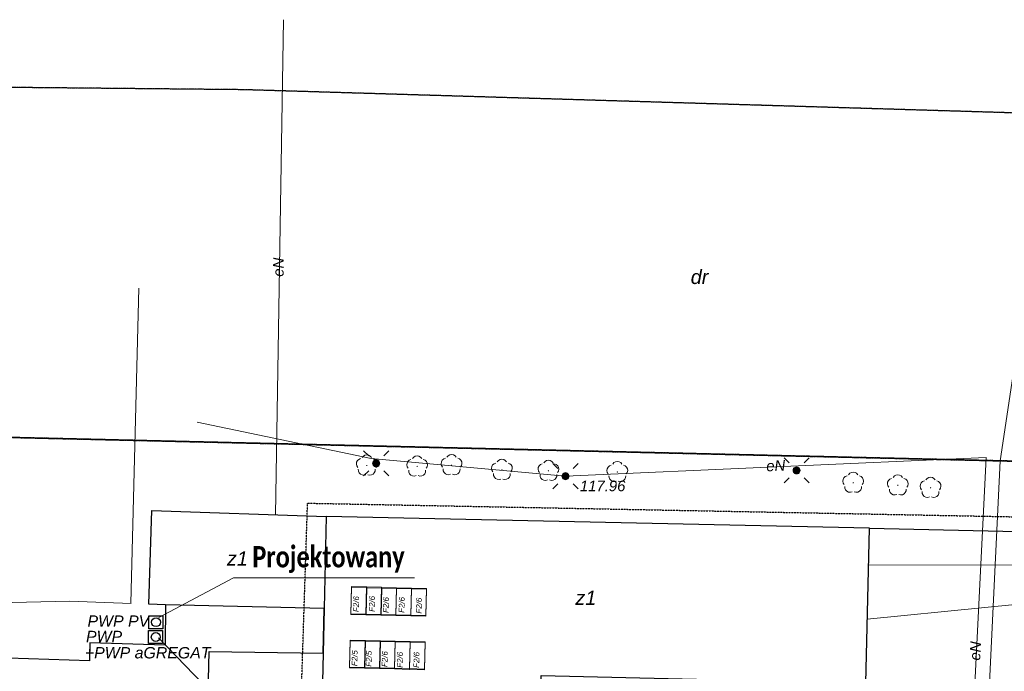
# Model space of a CAD drawing. Header units: millimetres. Extents: x 183299 to 1018155, y -286688 to 171278.
# Tile 23 of 100: x 389842 to 417583, y -188407 to -170049. Entities that reach past the tile are written whole.
import ezdxf
from ezdxf.enums import TextEntityAlignment as Align

# ---------------------------------------------------------------- set-up
doc = ezdxf.new("R2010")
doc.units = ezdxf.units.MM
doc.header["$MEASUREMENT"] = 0
doc.linetypes.add('PRZER1-1', pattern=[1, 0.5, -0.5])
doc.linetypes.add('PRZER6-4', pattern=[5, 3, -2])
for name, color, linetype, lineweight in [('____________gaz_odnośniki', 7, 'Continuous', 15), ('____________gaz_opisy', 7, 'Continuous', 30), ('EGBU', 7, 'Continuous', 50), ('EGBU_O', 7, 'Continuous', 50), ('EGDE', 7, 'Continuous', 18), ('GOSZOM', 7, 'Continuous', 100), ('OTOO', 7, 'Continuous', 35), ('OTRS_O', 7, 'Continuous', 13), ('SUEO', 7, 'Continuous', 18), ('SUPP', 7, 'Continuous', 18)]:
    doc.layers.add(name, color=color, linetype=linetype, lineweight=lineweight)
for name, color, linetype, lineweight, true_color in [('a_widok', 7, 'Continuous', 18, 0xe90101), ('EGUG', 7, 'Continuous', 18, 0x008000), ('EGUG_O', 7, 'Continuous', 18, 0x008000), ('OTZL', 7, 'Continuous', 18, 0x008000), ('SUEP', 1, 'Continuous', 18, 0xff0000), ('SUEP_O', 1, 'Continuous', 18, 0xff0000), ('SUKP', 7, 'Continuous', 18, 0x803300), ('SUTP', 7, 'Continuous', 18, 0xff9100), ('SUWP', 5, 'Continuous', 18, 0x0000ff)]:
    doc.layers.add(name, color=color, linetype=linetype, lineweight=lineweight, true_color=true_color)
doc.layers.add('EL-rozdzielnice', color=5, linetype='Continuous')
doc.styles.add('arial', font='ariali.ttf', dxfattribs={"height": 10})
doc.styles.add('GENERATED_STYLE_5', font='calibrib.ttf')

# ---------------------------------------------------------------- blocks, each defined once
blk = doc.blocks.new('GSPRDL1')
blk.add_hatch(color=0).paths.add_polyline_path([(0, -0.045), (0.013906, -0.042798), (0.02645, -0.036406), (0.036406, -0.02645), (0.042798, -0.013906), (0.045, 0), (0.042798, 0.013906), (0.036406, 0.02645), (0.02645, 0.036406), (0.013906, 0.042798), (0, 0.045), (-0.013906, 0.042798), (-0.02645, 0.036406), (-0.036406, 0.02645), (-0.042798, 0.013906), (-0.045, 0), (-0.042798, -0.013906), (-0.036406, -0.02645), (-0.02645, -0.036406), (-0.013906, -0.042798)])
at = {"color": 0}
for points in [[(-0.324277, 0.563333), (-0.240553, 0.662679), (-0.127956, 0.727494), (0, 0.75), (0.127956, 0.727494), (0.240553, 0.662679), (0.324277, 0.563333)], [(-0.635969, -0.134326), (-0.70458, -0.024001), (-0.731429, 0.103115), (-0.713292, 0.231763), (-0.652348, 0.346501), (-0.55591, 0.433559), (-0.435555, 0.482485)], [(0.435555, 0.482485), (0.55591, 0.433559), (0.652348, 0.346501), (0.713292, 0.231763), (0.731429, 0.103115), (0.70458, -0.024001), (0.635969, -0.134326)], [(-0.068773, -0.646351), (-0.194901, -0.677512), (-0.324092, -0.663766), (-0.440839, -0.606763), (-0.531129, -0.513345), (-0.584125, -0.394725), (-0.593465, -0.265141)], [(0.593465, -0.265141), (0.584125, -0.394725), (0.531129, -0.513345), (0.440839, -0.606763), (0.324092, -0.663766), (0.194901, -0.677512), (0.068773, -0.646351)]]:
    blk.add_lwpolyline(points, dxfattribs=at)
blk = doc.blocks.new('GUPELA1')
at = {"true_color": 0xffffff}
blk.add_hatch(color=7, dxfattribs=at).paths.add_polyline_path([(-0.25, 0), (-0.241481, -0.064705), (-0.216506, -0.125), (-0.176777, -0.176777), (-0.125, -0.216506), (-0.064705, -0.241481), (0, -0.25), (0.064705, -0.241481), (0.125, -0.216506), (0.176777, -0.176777), (0.216506, -0.125), (0.241481, -0.064705), (0.25, 0), (0.241481, 0.064705), (0.216506, 0.125), (0.176777, 0.176777), (0.125, 0.216506), (0.064705, 0.241481), (0, 0.25), (-0.064705, 0.241481), (-0.125, 0.216506), (-0.176777, 0.176777), (-0.216506, 0.125), (-0.241481, 0.064705)])
at = {"color": 0}
blk.add_lwpolyline([(0, 0.25), (0.064705, 0.241481), (0.125, 0.216506), (0.176777, 0.176777), (0.216506, 0.125), (0.241481, 0.064705), (0.25, 0), (0.241481, -0.064705), (0.216506, -0.125), (0.176777, -0.176777), (0.125, -0.216506), (0.064705, -0.241481), (0, -0.25), (-0.064705, -0.241481), (-0.125, -0.216506), (-0.176777, -0.176777), (-0.216506, -0.125), (-0.241481, -0.064705), (-0.25, 0), (-0.241481, 0.064705), (-0.216506, 0.125), (-0.176777, 0.176777), (-0.125, 0.216506), (-0.064705, 0.241481)], close=True, dxfattribs=at)
blk = doc.blocks.new('GUPELA2')
blk.add_hatch(color=0).paths.add_polyline_path([(-0.001087, 0.044987), (0.011881, 0.043403), (0.021281, 0.03965), (0.030065, 0.033482), (0.038133, 0.023893), (0.043117, 0.012881), (0.044986, 0.001113), (0.044323, -0.007777), (0.040557, -0.019497), (0.033417, -0.030138), (0.024849, -0.037517), (0.013788, -0.042836), (0.002013, -0.044955), (-0.00982, -0.043916), (-0.020466, -0.040077), (-0.029541, -0.033946), (-0.036867, -0.025804), (-0.04187, -0.01649), (-0.04461, -0.005909), (-0.044532, 0.006476), (-0.041285, 0.017903), (-0.034764, 0.028574), (-0.024479, 0.03776), (-0.013449, 0.042943)])
at = {"color": 0}
for points in [[(-0.883883, 0.883883), (-0.53033, 0.53033)], [(0.883883, 0.883883), (0.53033, 0.53033)], [(-0.883883, -0.883883), (-0.53033, -0.53033)], [(0.883883, -0.883883), (0.53033, -0.53033)]]:
    blk.add_lwpolyline(points, dxfattribs=at)
blk = doc.blocks.new('GUPISN1')
at = {"true_color": 0xffffff}
blk.add_hatch(color=7, dxfattribs=at).paths.add_polyline_path([(-0.25, 0), (-0.241481, -0.064705), (-0.216506, -0.125), (-0.176777, -0.176777), (-0.125, -0.216506), (-0.064705, -0.241481), (0, -0.25), (0.064705, -0.241481), (0.125, -0.216506), (0.176777, -0.176777), (0.216506, -0.125), (0.241481, -0.064705), (0.25, 0), (0.241481, 0.064705), (0.216506, 0.125), (0.176777, 0.176777), (0.125, 0.216506), (0.064705, 0.241481), (0, 0.25), (-0.064705, 0.241481), (-0.125, 0.216506), (-0.176777, 0.176777), (-0.216506, 0.125), (-0.241481, 0.064705)])
at = {"color": 0}
blk.add_lwpolyline([(0, 0.25), (0.064705, 0.241481), (0.125, 0.216506), (0.176777, 0.176777), (0.216506, 0.125), (0.241481, 0.064705), (0.25, 0), (0.241481, -0.064705), (0.216506, -0.125), (0.176777, -0.176777), (0.125, -0.216506), (0.064705, -0.241481), (0, -0.25), (-0.064705, -0.241481), (-0.125, -0.216506), (-0.176777, -0.176777), (-0.216506, -0.125), (-0.241481, -0.064705), (-0.25, 0), (-0.241481, 0.064705), (-0.216506, 0.125), (-0.176777, 0.176777), (-0.125, 0.216506), (-0.064705, 0.241481)], close=True, dxfattribs=at)

msp = doc.modelspace()

# ---------------------------------------------------------------- linework, layer by layer
at = {"layer": '____________gaz_odnośniki'}
for p, q in [((395863.34545, -185776.88216), (393760.20069, -186893.22037)), ((400967.09202, -185776.88216), (395863.34545, -185776.88216)), ((395693.93164, -189469.41667), (393753.80681, -187460.52984))]:
    msp.add_line(p, q, dxfattribs=at)
at = {"layer": 'a_widok', "linetype": 'ByBlock'}
for points in [[(399591.62059, -186814.43571), (399174.94696, -186804.17281), (399193.75911, -186040.39938), (399610.43274, -186050.66228)], [(399592.11035, -186794.55111), (399175.43673, -186784.28821), (399194.24888, -186020.51478), (399610.92251, -186030.77768)], [(399592.11035, -186794.55111), (399175.43673, -186784.28821), (399194.24888, -186020.51478), (399610.92251, -186030.77768)], [(400016.29179, -186824.89559), (399599.61816, -186814.63269), (399618.43031, -186050.85926), (400035.10394, -186061.12216)], [(400016.78156, -186805.01099), (399600.10793, -186794.7481), (399618.92008, -186030.97467), (400035.59371, -186041.23756)], [(400016.78156, -186805.01099), (399600.10793, -186794.7481), (399618.92008, -186030.97467), (400035.59371, -186041.23756)], [(400440.96299, -186835.35547), (400024.28936, -186825.09258), (400043.10152, -186061.31914), (400459.77515, -186071.58204)], [(400441.45276, -186815.47088), (400024.77913, -186805.20798), (400043.59129, -186041.43455), (400460.26491, -186051.69744)], [(400441.45276, -186815.47088), (400024.77913, -186805.20798), (400043.59129, -186041.43455), (400460.26491, -186051.69744)], [(400857.63662, -186845.61837), (400440.96299, -186835.35547), (400459.77515, -186071.58204), (400876.44877, -186081.84494)], [(400858.12639, -186825.73377), (400441.45276, -186815.47088), (400460.26491, -186051.69744), (400876.93854, -186061.96034)], [(400858.12639, -186825.73377), (400441.45276, -186815.47088), (400460.26491, -186051.69744), (400876.93854, -186061.96034)], [(401282.30782, -186856.07825), (400865.6342, -186845.81535), (400884.44635, -186082.04192), (401301.11998, -186092.30482)], [(401282.79759, -186836.19365), (400866.12396, -186825.93076), (400884.93612, -186062.15733), (401301.60975, -186072.42022)], [(401282.79759, -186836.19365), (400866.12396, -186825.93076), (400884.93612, -186062.15733), (401301.60975, -186072.42022)], [(399555.00209, -188301.14682), (399138.32846, -188290.88392), (399157.14061, -187527.11049), (399573.81424, -187537.37339)], [(399555.00209, -188301.14682), (399138.32846, -188290.88392), (399157.14061, -187527.11049), (399573.81424, -187537.37339)], [(399554.51232, -188321.03142), (399137.83869, -188310.76852), (399156.65084, -187546.99509), (399573.32447, -187557.25799)], [(399979.18352, -188331.4913), (399562.50989, -188321.2284), (399581.32205, -187557.45497), (399997.99567, -187567.71787)], [(399979.67329, -188311.6067), (399562.99966, -188301.3438), (399581.81181, -187537.57037), (399998.48544, -187547.83327)], [(399979.67329, -188311.6067), (399562.99966, -188301.3438), (399581.81181, -187537.57037), (399998.48544, -187547.83327)], [(400403.85472, -188341.95118), (399987.1811, -188331.68828), (400005.99325, -187567.91485), (400422.66688, -187578.17775)], [(400404.34449, -188322.06658), (399987.67086, -188311.80369), (400006.48302, -187548.03026), (400423.15665, -187558.29315)], [(400404.34449, -188322.06658), (399987.67086, -188311.80369), (400006.48302, -187548.03026), (400423.15665, -187558.29315)], [(400820.52835, -188352.21408), (400403.85472, -188341.95118), (400422.66688, -187578.17775), (400839.34051, -187588.44065)], [(400821.01812, -188332.32948), (400404.34449, -188322.06658), (400423.15665, -187558.29315), (400839.83027, -187568.55605)], [(400821.01812, -188332.32948), (400404.34449, -188322.06658), (400423.15665, -187558.29315), (400839.83027, -187568.55605)], [(401245.19956, -188362.67396), (400828.52593, -188352.41106), (400847.33808, -187588.63763), (401264.01171, -187598.90053)], [(401245.68932, -188342.78936), (400829.0157, -188332.52646), (400847.82785, -187568.75303), (401264.50148, -187579.01593)], [(401245.68932, -188342.78936), (400829.0157, -188332.52646), (400847.82785, -187568.75303), (401264.50148, -187579.01593)]]:
    msp.add_lwpolyline(points, close=True, dxfattribs=at)
at = {"layer": 'EGBU', "color": 18, "linetype": 'Continuous', "lineweight": 25, "true_color": 0x0a0909, "elevation": 48}
for points in [[(398473.89389, -184044.95747), (398422.43191, -186639.77379), (393954.43191, -186531.77379), (393478.43191, -186519.77379), (393562.43191, -183875.77379)], [(404535.52587, -188523.68096), (413677.30939, -188741.92026), (413781.51649, -184374.96305), (398473.89389, -184044.95747), (398422.43191, -186639.77379), (398394.43191, -187895.77379), (398090.43191, -200783.77379), (398058.28549, -204957.78315), (397803.54815, -217774.64677), (403866.55293, -217966.05182), (403960.42359, -213834.92391), (403980.61029, -212946.51147)], [(413677.30939, -188741.92026), (413781.51649, -184374.96305), (424640.90318, -184619.20296), (424575.03291, -188986.91068)], [(393086.43191, -203639.77379), (393214.43191, -199759.77379), (394898.43191, -199763.77379), (395178.43191, -187847.77379), (398394.43191, -187895.77379), (398422.43191, -186639.77379), (393954.43191, -186531.77379), (393938.43191, -187671.77379), (391818.43191, -187603.77379), (391806.43191, -188111.77379), (389514.43191, -188035.77379), (389134.43191, -203923.77379), (391678.43191, -203975.77379), (391686.43191, -203607.77379)]]:
    msp.add_lwpolyline(points, close=True, dxfattribs=at)
at = {"layer": 'EGDE', "color": 7, "linetype": 'Continuous', "lineweight": 25, "elevation": 64}
for points in [[(443640.18435, -187093.06857), (441736.97597, -183051.41832), (389281.54615, -181810.9333), (384938.43191, -181659.77379), (384970.43191, -177407.77379), (384938.27441, -176123.501), (384919.29276, -171902.9256), (396152.21619, -172012.4409), (424978.0267, -172881.47167), (451226.29385, -173674.5635), (454287.32376, -177017.48876), (457023.99186, -181147.97352), (460225.10777, -181332.68478), (462352.3027, -181391.96958), (466897.5322, -182036.88794), (479714.43191, -183043.77379), (455930.43191, -181915.77379), (455047.57672, -183052.66279), (448882.43191, -190991.77379)], [(389187.02288, -185809.99816), (389281.54615, -181810.9333), (441736.97597, -183051.41832), (443640.18435, -187093.06857), (409829.28994, -230313.06717), (383847.8523, -229700.4435), (384366.43191, -204907.77379), (384854.43191, -185671.77379)]]:
    msp.add_lwpolyline(points, close=True, dxfattribs=at)
at = {"layer": 'EGUG', "color": 96, "linetype": 'PRZER1-1', "lineweight": 25, "true_color": 0x008000, "elevation": 8}
for points in [[(384938.27441, -176123.501), (376827.6782, -176021.0392), (371924.89255, -176282.4946), (364497.76917, -178266.14855), (364194.21059, -173939.38952), (370792.75933, -172127.8883), (374687.52331, -171803.1703), (384919.29276, -171902.9256), (396152.21619, -172012.4409), (424978.0267, -172881.47167), (451226.29385, -173674.5635), (453799.18011, -176484.52077), (449999.50258, -181316.2897), (445015.24887, -188162.67786), (443640.18435, -187093.06857), (441736.97597, -183051.41832), (389281.54615, -181810.9333), (384938.43191, -181659.77379), (384970.43191, -177407.77379)], [(389187.02288, -185809.99816), (389281.54615, -181810.9333), (441736.97597, -183051.41832), (443640.18435, -187093.06857), (409829.28994, -230313.06717), (383847.8523, -229700.4435), (384366.43191, -204907.77379), (384854.43191, -185671.77379)]]:
    msp.add_lwpolyline(points, close=True, dxfattribs=at)
at = {"layer": 'EL-rozdzielnice', "color": 1}
for points in [[(393479.84496, -186839.77045), (393875.5707, -186839.77045), (393875.5707, -187206.49609), (393479.84496, -187206.49609)], [(393473.74754, -187258.83016), (393869.47327, -187258.83016), (393869.47327, -187625.5558), (393473.74754, -187625.5558)]]:
    msp.add_lwpolyline(points, close=True, dxfattribs=at)
for centre in [(393683.05607, -187023.13289), (393676.95864, -187442.19261)]:
    msp.add_circle(centre, 126.19931, dxfattribs=at)
at = {"layer": 'GOSZOM', "color": 7, "linetype": 'PRZER6-4', "lineweight": 25, "elevation": 128}
msp.add_lwpolyline([(397952.21026, -183670.51453), (432921.30019, -184342.99703), (432790.27154, -202819.94286), (416141.91395, -223851.47328), (396660.61689, -223496.42251)], close=True, dxfattribs=at)
at = {"layer": 'OTOO', "color": 7, "linetype": 'Continuous', "lineweight": 25, "elevation": 48}
msp.add_lwpolyline([(439537.46184, -182999.40345), (391401.03784, -181861.05578)], dxfattribs=at)
at = {"layer": 'SUEP', "color": 1, "linetype": 'Continuous', "lineweight": 18, "true_color": 0xff0000, "elevation": 32}
for points in [[(397275.44165, -170048.77869), (397051.01993, -183995.94415)], [(417070.16362, -182380.78634), (405219.54793, -182910.02589), (399749.30036, -182411.99153), (394845.80303, -181388.28307)], [(416525.70984, -193291.40482), (417070.16362, -182380.78634)]]:
    msp.add_lwpolyline(points, dxfattribs=at)
at = {"layer": 'SUKP', "color": 36, "linetype": 'Continuous', "lineweight": 18, "true_color": 0x803300, "elevation": 32}
msp.add_lwpolyline([(417043.19005, -206939.88308), (420164.86163, -186302.4988), (413720.25219, -186942.34984)], dxfattribs=at)
at = {"layer": 'SUTP', "color": 30, "linetype": 'Continuous', "lineweight": 18, "true_color": 0xff9100, "elevation": 32}
msp.add_lwpolyline([(420615.47139, -174349.25999), (418554.17948, -175220.81362), (417462.3397, -182477.363), (416456.66109, -203599.46868), (404199.32463, -203320.84732)], dxfattribs=at)
at = {"layer": 'SUWP', "color": 5, "linetype": 'Continuous', "lineweight": 18, "true_color": 0x0000ff, "elevation": 32}
for points in [[(392968.69992, -186486.14808), (393199.26177, -177615.98956)], [(413756.70551, -185414.71466), (419413.8299, -185404.45111), (419436.51784, -184444.67473), (419510.25274, -181325.4019)], [(392985.80191, -186494.60638), (391249.51762, -186432.96315), (388808.8567, -186492.14065)]]:
    msp.add_lwpolyline(points, dxfattribs=at)

# ---------------------------------------------------------------- block references
at = {"layer": 'OTZL', "color": 96, "linetype": 'Continuous', "lineweight": 18, "true_color": 0x008000, "xscale": 400, "yscale": 400, "zscale": 400}
for p in [(399620.45019, -182608.89302, 24), (401039.65453, -182634.89816, 24), (402010.7305, -182598.77983, 24), (403427.96099, -182732.57299, 24), (404739.37769, -182756.60306, 24), (406679.55585, -182792.15441, 24), (413325.73913, -183093.64448, 24), (414582.32207, -183168.01468, 24), (415505.27648, -183236.27155, 24)]:
    msp.add_blockref('GSPRDL1', p, dxfattribs=at)
at = {"layer": 'SUEO', "color": 7, "linetype": 'Continuous', "lineweight": 18, "xscale": 400, "yscale": 400, "zscale": 400}
for name, p in [('GUPELA2', (399886.43191, -182547.77379, 40)), ('GUPELA1', (399886.43191, -182547.77379, 40)), ('GUPELA2', (411730.43191, -182747.77379, 40)), ('GUPELA2', (405219.54793, -182910.02589, 40)), ('GUPELA1', (405219.54793, -182910.02589, 40)), ('GUPELA1', (411730.43191, -182747.77379, 40))]:
    msp.add_blockref(name, p, dxfattribs=at)
at = {"layer": 'SUPP', "color": 7, "linetype": 'Continuous', "lineweight": 18, "xscale": 400, "yscale": 400, "zscale": 400}
msp.add_blockref('GUPISN1', (405219.54793, -182910.02589, 40), dxfattribs=at)

# ---------------------------------------------------------------- texts
at = {"layer": '____________gaz_opisy', "style": 'GENERATED_STYLE_5', "width": 0.8}
msp.add_text('Projektowany', height=600, dxfattribs=at).set_placement((396396.92815, -185479.56875))
at = {"layer": 'EGBU_O', "color": 18, "linetype": 'Continuous', "lineweight": 0, "true_color": 0x0a0909, "style": 'arial'}
for p in [(395976.1629, -185427.15791, 296), (405792.53232, -186535.58888, 296)]:
    msp.add_text('z1', height=400, dxfattribs=at).set_placement(p, align=Align.CENTER)
at = {"layer": 'EGUG_O', "color": 96, "linetype": 'Continuous', "lineweight": 0, "true_color": 0x008000, "style": 'arial'}
msp.add_text('dr', height=400, dxfattribs=at).set_placement((408996.69535, -177495.79515, 296), align=Align.CENTER)
at = {"layer": 'EL-rozdzielnice', "color": 1, "ltscale": 400, "style": 'arial'}
for s, p in [('F2/6', (399394.79897, -186739.41019)), ('F2/6', (399839.87732, -186732.21349)), ('F2/6', (400234.04232, -186764.62102)), ('F2/6', (400679.00891, -186761.96137)), ('F2/6', (401164.25025, -186782.99274)), ('F2/5', (399352.71388, -188263.74878)), ('F2/5', (399751.86293, -188278.11985)), ('F2/6', (400201.03133, -188289.18311)), ('F2/6', (400627.29096, -188308.76173)), ('F2/6', (401094.83108, -188311.19788))]:
    msp.add_text(s, height=160, rotation=88.58905918, dxfattribs=at).set_placement(p)
for s, p in [('PWP PV', (391752.4773, -187151.89201)), ('PWP', (391710.64754, -187586.26676)), ('+PWP aGREGAT', (391677.95795, -188043.92104))]:
    msp.add_text(s, height=320, dxfattribs=at).set_placement(p)
at = {"layer": 'OTRS_O', "color": 7, "linetype": 'Continuous', "lineweight": 0, "style": 'arial'}
msp.add_text('117.96', height=300, dxfattribs=at).set_placement((405626.52405, -183333.50753, 296))
at = {"layer": 'SUEP_O', "color": 1, "linetype": 'Continuous', "lineweight": 0, "true_color": 0xff0000, "style": 'arial'}
for rotation, p in [(89.078142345, (397280.6069, -177024.2501, 296)), (2.557076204, (411150.09314, -182762.68053, 296)), (87.143231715, (416915.18215, -187841.94629, 296))]:
    msp.add_text('eN', height=300, rotation=rotation, dxfattribs=at).set_placement(p, align=Align.CENTER)

doc.saveas('drawing.dxf')
